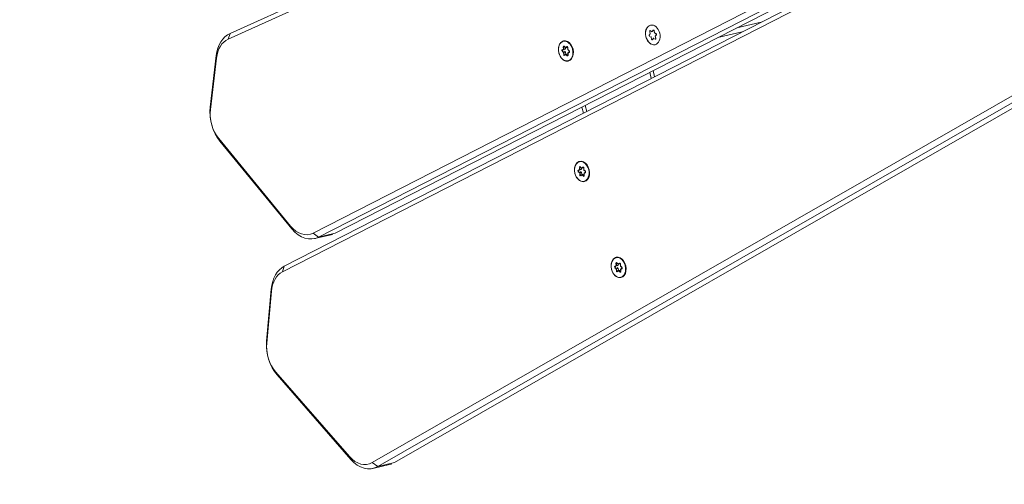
# Model space of a CAD drawing. Extents: x 5477758 to 5478338, y 5918296 to 5918502.
# Tile 80 of 138: x 5477951.161 to 5477951.73, y 5918461.598 to 5918461.866. Entities that reach past the tile are written whole.
import ezdxf

# ---------------------------------------------------------------- set-up
doc = ezdxf.new("R2010")
doc.units = 0
doc.layers.get('0').update_dxf_attribs({"linetype": 'CONTINUOUS', "lineweight": 13})
doc.layers.add('0_PROJEKTOWANE ZABAWKI', color=7, linetype='CONTINUOUS', lineweight=0)
doc.layers.add('0_WSPÓŁRZĘDNE_ODNOŚNIKI', color=6, linetype='CONTINUOUS', lineweight=15)
doc.styles.add('pktkecm$0$STANDARD', font='romans')
doc.dimstyles.new('pktkecm$0$ODNOŚNIKI', dxfattribs={"dimtxt": 17.5, "dimasz": 6, "dimexe": 7, "dimexo": 7, "dimgap": 7, "dimtad": 1, "dimtoh": 1, "dimdec": 0, "dimzin": 0, "dimdsep": 46, "dimtxsty": 'pktkecm$0$STANDARD', "dimblk": 'pktkecm$0$_Dot', "dimcen": 8, "dimdle": 7, "dimclrt": 2, "dimadec": 0, "dimazin": 0, "dimtfac": 1, "dimtdec": 0, "dimtofl": 0, "dimtmove": 0, "dimatfit": 3, "dimldrblk": 'pktkecm$0$_DotBlank', "dimfxl": 0, "dimtolj": 1, "dimtzin": 0, "dimarcsym": 0})

# ---------------------------------------------------------------- blocks, each defined once
blk = doc.blocks.new('zw$CEC1')
for p, q in [((1164.586, -671.583), (1177.507, -736.59)), ((1177.804, -736.772), (1164.883, -671.766)), ((1174.7, -671.318), (1190.147, -733.265)), ((1185.357, -671.408), (1203.852, -732.935)), ((1190.147, -734.255), (1174.7, -672.308)), ((1175.213, -671.923), (1191.334, -736.571)), ((1191.63, -736.747), (1175.509, -672.098)), ((1174.405, -672.557), (1189.852, -734.503)), ((1185.063, -672.654), (1203.558, -734.182)), ((1203.852, -733.925), (1185.357, -672.398)), ((1183.828, -706.47), (1183.828, -707.923)), ((1184.128, -709.126), (1184.128, -707.673)), ((1182.923, -712.754), (1182.859, -712.832)), ((1182.86, -712.676), (1182.923, -712.754)), ((1182.871, -712.831), (1182.939, -712.749)), ((1183.027, -712.629), (1182.9, -712.629)), ((1182.9, -712.633), (1183.033, -712.634)), ((1183.091, -712.552), (1183.027, -712.629)), ((1183.034, -712.633), (1183.102, -712.551)), ((1183.157, -712.551), (1183.224, -712.634)), ((1183.232, -712.63), (1183.169, -712.552)), ((1183.225, -712.635), (1183.359, -712.635)), ((1183.359, -712.631), (1183.232, -712.63)), ((1183.318, -712.75), (1183.384, -712.833)), ((1183.333, -712.756), (1183.397, -712.679)), ((1183.396, -712.834), (1183.333, -712.756)), ((1182.898, -712.88), (1183.025, -712.88)), ((1183.025, -712.88), (1183.088, -712.958)), ((1183.165, -712.959), (1183.23, -712.881)), ((1183.23, -712.881), (1183.357, -712.882)), ((1185.506, -713.198), (1185.143, -713.198)), ((1185.196, -713.41), (1185.559, -713.41)), ((1182.697, -717.845), (1182.609, -717.91)), ((1182.618, -717.911), (1182.711, -717.843)), ((1182.63, -717.963), (1182.753, -717.985)), ((1182.634, -717.942), (1182.634, -717.938)), ((1182.766, -717.965), (1182.634, -717.942)), ((1182.662, -717.759), (1182.697, -717.845)), ((1182.676, -717.745), (1182.676, -717.742)), ((1182.714, -717.838), (1182.676, -717.745)), ((1182.766, -717.87), (1182.692, -717.857)), ((1182.714, -717.723), (1182.843, -717.746)), ((1182.714, -717.838), (1182.714, -717.745)), ((1182.839, -717.741), (1182.716, -717.719)), ((1182.766, -717.965), (1182.766, -717.87)), ((1182.792, -717.935), (1182.766, -717.87)), ((1182.803, -718.057), (1182.766, -717.965)), ((1182.928, -717.676), (1182.839, -717.741)), ((1182.843, -717.746), (1182.936, -717.678)), ((1182.948, -717.902), (1182.881, -717.951)), ((1183.041, -717.918), (1182.948, -717.902)), ((1182.948, -717.997), (1182.948, -717.902)), ((1182.989, -717.685), (1183.027, -717.777)), ((1183.038, -717.776), (1183.003, -717.69)), ((1183.03, -717.779), (1183.159, -717.802)), ((1183.162, -717.798), (1183.038, -717.776)), ((1183.098, -717.791), (1183.078, -717.806)), ((1183.078, -717.902), (1183.078, -717.806)), ((1183.172, -717.833), (1183.078, -717.902)), ((1183.079, -717.905), (1183.116, -717.997)), ((1183.095, -717.915), (1183.183, -717.851)), ((1183.13, -718.002), (1183.095, -717.915)), ((1183.172, -717.829), (1183.172, -717.833)), ((1186.575, -717.486), (1186.213, -717.486)), ((1186.266, -717.698), (1186.628, -717.698)), ((1195.587, -717.705), (1195.498, -717.77)), ((1195.507, -717.771), (1195.601, -717.703)), ((1195.52, -717.823), (1195.643, -717.844)), ((1195.524, -717.802), (1195.524, -717.798)), ((1195.655, -717.825), (1195.524, -717.802)), ((1195.552, -717.619), (1195.587, -717.705)), ((1195.566, -717.605), (1195.566, -717.602)), ((1195.604, -717.698), (1195.566, -717.605)), ((1195.655, -717.73), (1195.582, -717.717)), ((1195.603, -717.583), (1195.733, -717.606)), ((1195.604, -717.698), (1195.604, -717.605)), ((1195.729, -717.601), (1195.606, -717.579)), ((1195.643, -717.844), (1195.678, -717.931)), ((1195.655, -717.825), (1195.655, -717.73)), ((1195.682, -717.795), (1195.655, -717.73)), ((1195.693, -717.917), (1195.655, -717.825)), ((1195.693, -717.914), (1195.693, -717.917)), ((1195.817, -717.536), (1195.729, -717.601)), ((1195.733, -717.606), (1195.826, -717.538)), ((1195.837, -717.857), (1195.743, -717.926)), ((1195.743, -717.926), (1195.743, -717.923)), ((1195.754, -717.944), (1195.842, -717.88)), ((1195.837, -717.762), (1195.77, -717.811)), ((1195.931, -717.778), (1195.837, -717.762)), ((1195.837, -717.857), (1195.837, -717.762)), ((1195.969, -717.88), (1195.837, -717.857)), ((1195.842, -717.88), (1195.965, -717.901)), ((1195.879, -717.545), (1195.916, -717.637)), ((1195.928, -717.636), (1195.893, -717.55)), ((1195.919, -717.639), (1196.049, -717.662)), ((1196.051, -717.658), (1195.928, -717.636)), ((1195.988, -717.651), (1195.968, -717.666)), ((1195.968, -717.762), (1195.968, -717.666)), ((1196.062, -717.693), (1195.968, -717.762)), ((1195.968, -717.765), (1196.006, -717.857)), ((1195.969, -717.877), (1195.969, -717.88)), ((1195.984, -717.775), (1196.073, -717.711)), ((1196.019, -717.862), (1195.984, -717.775)), ((1196.062, -717.689), (1196.062, -717.693)), ((1182.753, -717.985), (1182.789, -718.071)), ((1182.803, -718.054), (1182.803, -718.057)), ((1182.948, -717.997), (1182.853, -718.066)), ((1182.853, -718.066), (1182.853, -718.063)), ((1182.864, -718.084), (1182.952, -718.02)), ((1183.079, -718.02), (1182.948, -717.997)), ((1182.952, -718.02), (1183.076, -718.041)), ((1183.079, -718.017), (1183.079, -718.02)), ((1189.697, -718.515), (1189.609, -718.579)), ((1189.618, -718.581), (1189.711, -718.513)), ((1189.662, -718.428), (1189.697, -718.515)), ((1189.676, -718.415), (1189.676, -718.411)), ((1189.714, -718.507), (1189.676, -718.415)), ((1189.765, -718.539), (1189.692, -718.526)), ((1189.713, -718.393), (1189.843, -718.416)), ((1189.714, -718.507), (1189.714, -718.414)), ((1189.839, -718.41), (1189.716, -718.389)), ((1189.765, -718.635), (1189.765, -718.539)), ((1189.792, -718.604), (1189.765, -718.539)), ((1189.928, -718.346), (1189.839, -718.41)), ((1189.843, -718.416), (1189.936, -718.347)), ((1189.989, -718.354), (1190.027, -718.446)), ((1190.038, -718.445), (1190.003, -718.359)), ((1190.03, -718.449), (1190.159, -718.471)), ((1190.161, -718.467), (1190.038, -718.445)), ((1190.098, -718.461), (1190.078, -718.476)), ((1190.078, -718.571), (1190.078, -718.476)), ((1190.172, -718.502), (1190.078, -718.571)), ((1190.095, -718.585), (1190.183, -718.52)), ((1190.172, -718.499), (1190.172, -718.502)), ((1189.63, -718.632), (1189.753, -718.654)), ((1189.634, -718.611), (1189.634, -718.608)), ((1189.765, -718.635), (1189.634, -718.611)), ((1189.753, -718.654), (1189.788, -718.74)), ((1189.803, -718.727), (1189.765, -718.635)), ((1189.803, -718.723), (1189.803, -718.727)), ((1189.948, -718.667), (1189.853, -718.736)), ((1189.853, -718.736), (1189.853, -718.732)), ((1189.864, -718.754), (1189.952, -718.689)), ((1189.948, -718.571), (1189.881, -718.62)), ((1190.041, -718.588), (1189.948, -718.571)), ((1189.948, -718.667), (1189.948, -718.571)), ((1190.079, -718.69), (1189.948, -718.667)), ((1189.952, -718.689), (1190.076, -718.711)), ((1190.078, -718.574), (1190.116, -718.666)), ((1190.079, -718.686), (1190.079, -718.69)), ((1190.13, -718.671), (1190.095, -718.585)), ((1190.147, -733.265), (1190.147, -734.255)), ((1203.852, -732.935), (1203.852, -733.925)), ((1203.896, -733.229), (1203.896, -734.219)), ((1190.178, -733.51), (1190.178, -734.5)), ((1203.558, -734.182), (1203.852, -733.925)), ((1189.852, -734.503), (1190.147, -734.255)), ((1183.452, -738.567), (1189.325, -735.659)), ((1189.153, -735.697), (1189.325, -735.659)), ((1202.919, -735.392), (1197.193, -738.443)), ((1197.373, -738.4), (1203.099, -735.349)), ((1202.919, -735.392), (1203.099, -735.349)), ((1189.153, -735.697), (1183.28, -738.605)), ((1177.804, -736.772), (1177.507, -736.59)), ((1191.63, -736.747), (1191.334, -736.571)), ((1178.715, -737.676), (1178.579, -737.653)), ((1178.579, -737.653), (1181.396, -738.668)), ((1181.533, -738.691), (1178.715, -737.676)), ((1192.585, -737.627), (1192.459, -737.607)), ((1192.459, -737.607), (1195.324, -738.552)), ((1195.451, -738.572), (1192.585, -737.627)), ((1197.193, -738.443), (1197.373, -738.4)), ((1181.533, -738.691), (1181.396, -738.668)), ((1183.28, -738.605), (1183.452, -738.567)), ((1195.451, -738.572), (1195.324, -738.552))]:
    blk.add_line(p, q)
for centre in [(1183.128, -712.755), (1195.786, -717.74), (1182.896, -717.88), (1189.896, -718.55)]:
    blk.add_ellipse(centre, major_axis=(-0.58, 0), ratio=0.707107)
for centre, major_axis, ratio, start_param, end_param in [((1182.898, -712.848), (-0.045, 0), 0.707107, 5.754083, 7.848478), ((1182.899, -712.661), (-0.045, 0), 0.707107, 4.706885, 6.80128), ((1182.859, -712.821), (0.0116, -0.0096), 0.610417, 5.179836, 6.283185), ((1182.86, -712.666), (-0.0117, -0.0094), 0.614309, 1.110975, 2.341935), ((1182.9, -712.618), (-0.0001, -0.015), 0.003892, 0, 0.785406), ((1182.923, -712.744), (0.0173, -0.0001), 0.612367, 4.716202, 5.947162), ((1183.027, -712.619), (-0.0069, 0.0148), 0.338898, 2.197215, 3.300564), ((1183.13, -712.568), (-0.045, 0), 0.707107, 3.659688, 5.754083), ((1183.091, -712.541), (0.0116, -0.0096), 0.610417, 5.179836, 6.283185), ((1183.169, -712.542), (-0.0117, -0.0094), 0.614309, 0, 1.110975), ((1183.232, -712.62), (0.0071, 0.0148), 0.345084, 2.978808, 4.089783), ((1183.333, -712.745), (0.0173, -0.0001), 0.612367, 3.485243, 4.716202), ((1183.357, -712.85), (0.045, 0), 0.707107, 4.706885, 6.80128), ((1183.358, -712.662), (0.045, 0), 0.707107, 5.754083, 7.848478), ((1183.359, -712.62), (-0.0001, -0.015), 0.003892, 6.283185, 7.068591), ((1183.396, -712.824), (-0.0117, -0.0094), 0.614309, 0, 1.110975), ((1183.397, -712.668), (0.0116, -0.0096), 0.610417, 3.948877, 5.179836), ((1182.898, -712.869), (-0.0001, -0.015), 0.003892, 0.785406, 2.016365), ((1183.025, -712.87), (0.0071, 0.0148), 0.345084, 4.089783, 5.320743), ((1183.088, -712.948), (-0.0117, -0.0094), 0.614309, 1.110975, 2.341935), ((1183.127, -712.943), (0.045, 0), 0.707107, 3.659688, 5.754083), ((1183.165, -712.948), (0.0116, -0.0096), 0.610417, 3.948877, 5.179836), ((1183.23, -712.871), (-0.0069, 0.0148), 0.338898, 0.966256, 2.197215), ((1183.357, -712.871), (-0.0001, -0.015), 0.003892, 0.785406, 2.016365), ((1195.786, -717.726), (0.6, 0), 0.707107, 0, 3.141593), ((1182.896, -717.866), (0.6, 0), 0.707107, 0, 3.141593), ((1182.641, -717.932), (-0.045, 0), 0.707107, 5.515192, 7.609587), ((1182.609, -717.899), (0.0089, -0.0121), 0.508626, 5.319544, 6.283185), ((1182.641, -717.921), (-0.03, 0), 0.707107, 0, 1.326402), ((1182.63, -717.952), (-0.0026, -0.0148), 0.171098, 0.800479, 2.371275), ((1182.896, -717.866), (-0.25, 0), 0.707107, 0.130169, 0.46319), ((1182.705, -717.75), (-0.045, 0), 0.707107, 4.467995, 6.56239), ((1182.662, -717.748), (0.0139, 0.0056), 0.679724, 4.443473, 6.01427), ((1182.705, -717.739), (-0.03, 0), 0.707107, 0, 0.279204), ((1182.896, -717.866), (0.25, 0), 0.707107, 2.244927, 2.557585), ((1182.697, -717.835), (0.0166, -0.0047), 0.601017, 4.881509, 6.452305), ((1182.716, -717.709), (-0.0026, -0.0148), 0.171098, 0, 0.800479), ((1182.753, -717.974), (0.0104, 0.0129), 0.462667, 4.192773, 5.763569), ((1182.839, -717.73), (-0.0037, 0.0158), 0.19164, 2.259533, 3.223174), ((1182.896, -717.866), (0.25, 0), 0.707107, 1.152569, 1.475438), ((1182.96, -717.698), (0.045, 0), 0.707107, 0.279204, 2.3736), ((1182.928, -717.666), (0.0089, -0.0121), 0.508626, 5.319544, 6.283185), ((1183.003, -717.679), (-0.0139, -0.0056), 0.679724, 0, 1.301881), ((1183.038, -717.765), (0.0104, 0.0129), 0.462667, 2.890892, 4.192773), ((1182.896, -717.866), (-0.25, 0), 0.707107, 2.189614, 2.547433), ((1183.095, -717.905), (-0.0166, 0.0047), 0.601017, 0.16912, 1.739916), ((1182.896, -717.866), (0.25, 0), 0.707107, 0.095219, 0.407877), ((1183.162, -717.787), (-0.0026, -0.0148), 0.171098, 0, 0.800479), ((1183.151, -717.829), (0.045, 0), 0.707107, 5.515192, 7.609587), ((1183.151, -717.818), (0.03, 0), 0.707107, 5.515192, 6.283185), ((1183.183, -717.84), (0.0089, -0.0121), 0.508626, 3.748748, 5.319544), ((1195.531, -717.792), (-0.045, 0), 0.707107, 5.515192, 7.609587), ((1195.498, -717.759), (0.0089, -0.0121), 0.508626, 5.319544, 6.283185), ((1195.531, -717.781), (-0.03, 0), 0.707107, 0, 1.326402), ((1195.52, -717.812), (-0.0026, -0.0148), 0.171098, 0.800479, 2.371275), ((1195.786, -717.726), (-0.25, 0), 0.707107, 0.130169, 0.46319), ((1195.595, -717.61), (-0.045, 0), 0.707107, 4.467995, 6.56239), ((1195.552, -717.608), (0.0139, 0.0056), 0.679724, 4.443473, 6.01427), ((1195.595, -717.599), (-0.03, 0), 0.707107, 0, 0.279204), ((1195.786, -717.726), (0.25, 0), 0.707107, 2.244927, 2.557585), ((1195.587, -717.695), (0.0166, -0.0047), 0.601017, 4.881509, 6.452305), ((1195.606, -717.569), (-0.0026, -0.0148), 0.171098, 0, 0.800479), ((1195.643, -717.834), (0.0104, 0.0129), 0.462667, 4.192773, 5.763569), ((1195.678, -717.92), (0.0139, 0.0056), 0.679724, 4.443473, 6.01427), ((1195.721, -717.922), (-0.045, 0), 0.707107, 0.279204, 2.3736), ((1195.786, -717.726), (-0.25, 0), 0.707107, 1.142416, 1.510388), ((1195.721, -717.911), (-0.03, 0), 0.707107, 0.279204, 2.3736), ((1195.729, -717.59), (-0.0037, 0.0158), 0.19164, 2.259533, 3.223174), ((1195.754, -717.934), (0.0089, -0.0121), 0.508626, 3.748748, 5.319544), ((1195.786, -717.726), (0.25, 0), 0.707107, 1.152569, 1.475438), ((1195.85, -717.558), (0.045, 0), 0.707107, 0.279204, 2.3736), ((1195.817, -717.526), (0.0089, -0.0121), 0.508626, 5.319544, 6.283185), ((1195.842, -717.869), (-0.0037, 0.0158), 0.19164, 0.688736, 2.259533), ((1195.893, -717.539), (-0.0139, -0.0056), 0.679724, 0, 1.301881), ((1195.928, -717.625), (0.0104, 0.0129), 0.462667, 2.890892, 4.192773), ((1195.786, -717.726), (-0.25, 0), 0.707107, 2.189614, 2.547433), ((1195.976, -717.87), (0.045, 0), 0.707107, 4.467995, 6.56239), ((1195.965, -717.891), (-0.0026, -0.0148), 0.171098, 0.800479, 2.371275), ((1195.984, -717.765), (-0.0166, 0.0047), 0.601017, 0.16912, 1.739916), ((1195.976, -717.86), (0.03, 0), 0.707107, 4.467995, 6.283185), ((1196.019, -717.851), (-0.0139, -0.0056), 0.679724, 0, 1.301881), ((1195.786, -717.726), (0.25, 0), 0.707107, 0.095219, 0.407877), ((1196.051, -717.647), (-0.0026, -0.0148), 0.171098, 0, 0.800479), ((1196.04, -717.689), (0.045, 0), 0.707107, 5.515192, 7.609587), ((1196.04, -717.678), (0.03, 0), 0.707107, 5.515192, 6.283185), ((1196.073, -717.7), (0.0089, -0.0121), 0.508626, 3.748748, 5.319544), ((1182.789, -718.06), (0.0139, 0.0056), 0.679724, 4.443473, 6.01427), ((1182.832, -718.062), (-0.045, 0), 0.707107, 0.279204, 2.3736), ((1182.896, -717.866), (-0.25, 0), 0.707107, 1.142416, 1.510388), ((1182.832, -718.051), (-0.03, 0), 0.707107, 0.279204, 2.3736), ((1182.864, -718.074), (0.0089, -0.0121), 0.508626, 3.748748, 5.319544), ((1182.952, -718.009), (-0.0037, 0.0158), 0.19164, 0.688736, 2.259533), ((1183.086, -718.01), (0.045, 0), 0.707107, 4.467995, 6.56239), ((1183.076, -718.031), (-0.0026, -0.0148), 0.171098, 0.800479, 2.371275), ((1183.086, -718), (0.03, 0), 0.707107, 4.467995, 6.283185), ((1183.13, -717.991), (-0.0139, -0.0056), 0.679724, 0, 1.301881), ((1189.896, -718.536), (0.6, 0), 0.707107, 0, 3.141593), ((1189.705, -718.42), (-0.045, 0), 0.707107, 4.467995, 6.56239), ((1189.662, -718.418), (0.0139, 0.0056), 0.679724, 4.443473, 6.01427), ((1189.705, -718.409), (-0.03, 0), 0.707107, 0, 0.279204), ((1189.896, -718.536), (0.25, 0), 0.707107, 2.244927, 2.557585), ((1189.697, -718.504), (0.0166, -0.0047), 0.601017, 4.881509, 6.452305), ((1189.716, -718.378), (-0.0026, -0.0148), 0.171098, 0, 0.800479), ((1189.839, -718.4), (-0.0037, 0.0158), 0.19164, 2.259533, 3.223174), ((1189.896, -718.536), (0.25, 0), 0.707107, 1.152569, 1.475438), ((1189.96, -718.368), (0.045, 0), 0.707107, 0.279204, 2.3736), ((1189.928, -718.335), (0.0089, -0.0121), 0.508626, 5.319544, 6.283185), ((1190.003, -718.349), (-0.0139, -0.0056), 0.679724, 0, 1.301881), ((1190.038, -718.435), (0.0104, 0.0129), 0.462667, 2.890892, 4.192773), ((1189.896, -718.536), (0.25, 0), 0.707107, 0.095219, 0.407877), ((1190.161, -718.457), (-0.0026, -0.0148), 0.171098, 0, 0.800479), ((1190.151, -718.498), (0.045, 0), 0.707107, 5.515192, 7.609587), ((1190.151, -718.487), (0.03, 0), 0.707107, 5.515192, 6.283185), ((1190.183, -718.51), (0.0089, -0.0121), 0.508626, 3.748748, 5.319544), ((1189.641, -718.601), (-0.045, 0), 0.707107, 5.515192, 7.609587), ((1189.609, -718.569), (0.0089, -0.0121), 0.508626, 5.319544, 6.283185), ((1189.641, -718.591), (-0.03, 0), 0.707107, 0, 1.326402), ((1189.63, -718.622), (-0.0026, -0.0148), 0.171098, 0.800479, 2.371275), ((1189.896, -718.536), (-0.25, 0), 0.707107, 0.130169, 0.46319), ((1189.753, -718.643), (0.0104, 0.0129), 0.462667, 4.192773, 5.763569), ((1189.788, -718.73), (0.0139, 0.0056), 0.679724, 4.443473, 6.01427), ((1189.832, -718.732), (-0.045, 0), 0.707107, 0.279204, 2.3736), ((1189.896, -718.536), (-0.25, 0), 0.707107, 1.142416, 1.510388), ((1189.832, -718.721), (-0.03, 0), 0.707107, 0.279204, 2.3736), ((1189.864, -718.743), (0.0089, -0.0121), 0.508626, 3.748748, 5.319544), ((1189.952, -718.678), (-0.0037, 0.0158), 0.19164, 0.688736, 2.259533), ((1189.896, -718.536), (-0.25, 0), 0.707107, 2.189614, 2.547433), ((1190.086, -718.68), (0.045, 0), 0.707107, 4.467995, 6.56239), ((1190.076, -718.7), (-0.0026, -0.0148), 0.171098, 0.800479, 2.371275), ((1190.095, -718.574), (-0.0166, 0.0047), 0.601017, 0.16912, 1.739916), ((1190.086, -718.669), (0.03, 0), 0.707107, 4.467995, 6.283185), ((1190.13, -718.661), (-0.0139, -0.0056), 0.679724, 0, 1.301881), ((1188.178, -733.51), (2, 0), 0.707107, 0, 0.174533), ((1201.896, -733.229), (2, 0), 0.707107, 0, 0.20944), ((1201.896, -734.219), (2, 0), 0.707107, 5.358161, 6.492625), ((1188.178, -734.712), (1.7, 0), 0.707107, 5.323254, 6.457718), ((1188.178, -734.5), (2, 0), 0.707107, 5.323254, 6.457718), ((1201.896, -734.432), (1.7, 0), 0.707107, 5.358161, 6.492625), ((1179.487, -736.393), (-2, 0), 0.707107, 0.139626, 1.099557), ((1179.487, -736.605), (-1.7, 0), 0.707107, 0.139626, 1.099557), ((1193.304, -736.326), (-2, 0), 0.707107, 0.174533, 1.134464), ((1193.304, -736.538), (-1.7, 0), 0.707107, 0.174533, 1.134464), ((1196.169, -737.271), (2, 0), 0.707107, 4.276057, 5.358161), ((1196.169, -737.483), (-1.7, 0), 0.707107, 1.134464, 2.216568), ((1182.304, -737.408), (2, 0), 0.707107, 4.24115, 5.323254), ((1182.304, -737.62), (-1.7, 0), 0.707107, 1.099557, 2.181662)]:
    blk.add_ellipse(centre, major_axis=major_axis, ratio=ratio, start_param=start_param, end_param=end_param)
for points, knots in [([(1182.871, -712.831), (1182.87, -712.831), (1182.87, -712.832), (1182.869, -712.833), (1182.869, -712.833), (1182.869, -712.833)], [1.5707963, 1.5707963, 1.5707963, 1.5707963, 1.6766168, 1.6766168, 1.7385318, 1.7385318, 1.7385318, 1.7385318]), ([(1182.9, -712.633), (1182.896, -712.633), (1182.893, -712.634), (1182.887, -712.635), (1182.884, -712.636), (1182.88, -712.638), (1182.877, -712.639), (1182.874, -712.642), (1182.873, -712.643), (1182.871, -712.645), (1182.871, -712.645), (1182.87, -712.646)], [0.523599, 0.523599, 0.523599, 0.523599, 0.798406, 0.798406, 1.071685, 1.071685, 1.341892, 1.341892, 1.61484, 1.61484, 1.738532, 1.738532, 1.738532, 1.738532]), ([(1183.157, -712.551), (1183.156, -712.55), (1183.154, -712.548), (1183.15, -712.545), (1183.148, -712.544), (1183.143, -712.542), (1183.14, -712.541), (1183.134, -712.541), (1183.131, -712.54), (1183.124, -712.541), (1183.121, -712.541), (1183.115, -712.543), (1183.113, -712.544), (1183.108, -712.546), (1183.106, -712.547), (1183.104, -712.549), (1183.103, -712.55), (1183.102, -712.551)], [5.759587, 5.759587, 5.759587, 5.759587, 6.058573, 6.058573, 6.32965, 6.32965, 6.600429, 6.600429, 6.874265, 6.874265, 7.148987, 7.148987, 7.421506, 7.421506, 7.691352, 7.691352, 7.853982, 7.853982, 7.853982, 7.853982]), ([(1183.387, -712.648), (1183.387, -712.647), (1183.386, -712.645), (1183.383, -712.643), (1183.381, -712.641), (1183.377, -712.639), (1183.374, -712.638), (1183.369, -712.636), (1183.366, -712.636), (1183.361, -712.635), (1183.36, -712.635), (1183.359, -712.635)], [5.602859, 5.602859, 5.602859, 5.602859, 5.867609, 5.867609, 6.149943, 6.149943, 6.419835, 6.419835, 6.691677, 6.691677, 6.806784, 6.806784, 6.806784, 6.806784]), ([(1183.386, -712.835), (1183.386, -712.835), (1183.385, -712.835), (1183.385, -712.834), (1183.385, -712.833), (1183.384, -712.833)], [5.6028587, 5.6028587, 5.6028587, 5.6028587, 5.6559675, 5.6559675, 5.7595865, 5.7595865, 5.7595865, 5.7595865]), ([(1183.616, -712.992), (1183.615, -712.993), (1183.614, -712.994), (1183.575, -713.032), (1183.529, -713.065), (1183.424, -713.118), (1183.366, -713.139), (1183.243, -713.166), (1183.179, -713.172), (1183.051, -713.17), (1182.987, -713.162), (1182.866, -713.131), (1182.809, -713.108), (1182.713, -713.055), (1182.674, -713.025), (1182.64, -712.992)], [1.657173, 1.657173, 1.657173, 1.657173, 1.666143, 1.666143, 1.987295, 1.987295, 2.310901, 2.310901, 2.634783, 2.634783, 2.958614, 2.958614, 3.282501, 3.282501, 3.567807, 3.567807, 3.567807, 3.567807]), ([(1183.496, -717.866), (1183.496, -717.911), (1183.486, -717.957), (1183.447, -718.043), (1183.418, -718.084), (1183.343, -718.157), (1183.296, -718.19), (1183.192, -718.243), (1183.134, -718.264), (1183.011, -718.291), (1182.947, -718.297), (1182.819, -718.295), (1182.755, -718.287), (1182.634, -718.256), (1182.577, -718.233), (1182.475, -718.177), (1182.431, -718.142), (1182.36, -718.065), (1182.333, -718.022), (1182.303, -717.941), (1182.296, -717.904), (1182.296, -717.866)], [6.038791, 6.038791, 6.038791, 6.038791, 6.34864, 6.34864, 6.66324, 6.66324, 6.984393, 6.984393, 7.307998, 7.307998, 7.63188, 7.63188, 7.955712, 7.955712, 8.279598, 8.279598, 8.603057, 8.603057, 8.923488, 8.923488, 9.180384, 9.180384, 9.180384, 9.180384]), ([(1182.618, -717.911), (1182.617, -717.912), (1182.616, -717.913), (1182.614, -717.914), (1182.614, -717.915), (1182.613, -717.916), (1182.612, -717.917), (1182.612, -717.918), (1182.611, -717.919), (1182.611, -717.92), (1182.611, -717.921), (1182.611, -717.921)], [2.6179939, 2.6179939, 2.6179939, 2.6179939, 2.7715925, 2.7715925, 2.9251911, 2.9251911, 3.0787897, 3.0787897, 3.2323883, 3.2323883, 3.385987, 3.385987, 3.385987, 3.385987]), ([(1182.714, -717.723), (1182.711, -717.723), (1182.707, -717.723), (1182.701, -717.723), (1182.698, -717.723), (1182.692, -717.724), (1182.689, -717.725), (1182.685, -717.728), (1182.683, -717.729), (1182.679, -717.731), (1182.678, -717.733), (1182.676, -717.736), (1182.676, -717.737), (1182.675, -717.739), (1182.675, -717.739), (1182.675, -717.739)], [1.570796, 1.570796, 1.570796, 1.570796, 1.844329, 1.844329, 2.119118, 2.119118, 2.392017, 2.392017, 2.661992, 2.661992, 2.936562, 2.936562, 3.253095, 3.253095, 3.385987, 3.385987, 3.385987, 3.385987]), ([(1182.989, -717.685), (1182.989, -717.683), (1182.987, -717.681), (1182.984, -717.678), (1182.982, -717.676), (1182.977, -717.674), (1182.974, -717.673), (1182.969, -717.672), (1182.965, -717.671), (1182.959, -717.671), (1182.956, -717.671), (1182.95, -717.672), (1182.947, -717.673), (1182.942, -717.675), (1182.939, -717.676), (1182.937, -717.677), (1182.937, -717.678), (1182.936, -717.678)], [0.523599, 0.523599, 0.523599, 0.523599, 0.927172, 0.927172, 1.204378, 1.204378, 1.47422, 1.47422, 1.746688, 1.746688, 2.021391, 2.021391, 2.295276, 2.295276, 2.566083, 2.566083, 2.617994, 2.617994, 2.617994, 2.617994]), ([(1183.181, -717.818), (1183.181, -717.817), (1183.18, -717.816), (1183.18, -717.814), (1183.179, -717.813), (1183.177, -717.81), (1183.175, -717.809), (1183.172, -717.806), (1183.17, -717.805), (1183.165, -717.803), (1183.162, -717.802), (1183.159, -717.802)], [0.244394, 0.244394, 0.244394, 0.244394, 0.509675, 0.509675, 0.774955, 0.774955, 1.040236, 1.040236, 1.305516, 1.305516, 1.570796, 1.570796, 1.570796, 1.570796]), ([(1196.386, -717.726), (1196.386, -717.771), (1196.376, -717.817), (1196.337, -717.903), (1196.307, -717.944), (1196.232, -718.017), (1196.186, -718.05), (1196.082, -718.103), (1196.023, -718.124), (1195.901, -718.151), (1195.836, -718.157), (1195.708, -718.155), (1195.644, -718.147), (1195.523, -718.116), (1195.466, -718.093), (1195.365, -718.037), (1195.321, -718.002), (1195.249, -717.925), (1195.223, -717.882), (1195.192, -717.801), (1195.186, -717.764), (1195.186, -717.726)], [6.038791, 6.038791, 6.038791, 6.038791, 6.34864, 6.34864, 6.66324, 6.66324, 6.984393, 6.984393, 7.307998, 7.307998, 7.63188, 7.63188, 7.955712, 7.955712, 8.279598, 8.279598, 8.603057, 8.603057, 8.923488, 8.923488, 9.180384, 9.180384, 9.180384, 9.180384]), ([(1195.507, -717.771), (1195.506, -717.772), (1195.505, -717.773), (1195.504, -717.774), (1195.503, -717.775), (1195.502, -717.776), (1195.502, -717.777), (1195.501, -717.778), (1195.501, -717.779), (1195.501, -717.78), (1195.501, -717.781), (1195.501, -717.781)], [2.6179939, 2.6179939, 2.6179939, 2.6179939, 2.7715925, 2.7715925, 2.9251911, 2.9251911, 3.0787897, 3.0787897, 3.2323883, 3.2323883, 3.385987, 3.385987, 3.385987, 3.385987]), ([(1195.603, -717.583), (1195.6, -717.583), (1195.597, -717.583), (1195.591, -717.583), (1195.588, -717.583), (1195.582, -717.584), (1195.579, -717.585), (1195.574, -717.587), (1195.572, -717.589), (1195.569, -717.591), (1195.568, -717.593), (1195.566, -717.596), (1195.565, -717.597), (1195.565, -717.598), (1195.565, -717.599), (1195.565, -717.599)], [1.570796, 1.570796, 1.570796, 1.570796, 1.844329, 1.844329, 2.119118, 2.119118, 2.392017, 2.392017, 2.661992, 2.661992, 2.936562, 2.936562, 3.253095, 3.253095, 3.385987, 3.385987, 3.385987, 3.385987]), ([(1195.879, -717.545), (1195.878, -717.543), (1195.877, -717.541), (1195.873, -717.538), (1195.871, -717.536), (1195.867, -717.534), (1195.864, -717.533), (1195.858, -717.532), (1195.855, -717.531), (1195.849, -717.531), (1195.846, -717.531), (1195.84, -717.532), (1195.837, -717.533), (1195.831, -717.535), (1195.829, -717.536), (1195.827, -717.537), (1195.827, -717.538), (1195.826, -717.538)], [0.523599, 0.523599, 0.523599, 0.523599, 0.927172, 0.927172, 1.204378, 1.204378, 1.47422, 1.47422, 1.746688, 1.746688, 2.021391, 2.021391, 2.295276, 2.295276, 2.566083, 2.566083, 2.617994, 2.617994, 2.617994, 2.617994]), ([(1196.006, -717.86), (1196.006, -717.86), (1196.006, -717.859), (1196.006, -717.859), (1196.006, -717.859), (1196.006, -717.858), (1196.006, -717.858), (1196.006, -717.858), (1196.006, -717.858), (1196.006, -717.857), (1196.006, -717.857), (1196.006, -717.857)], [0.2443943, 0.2443943, 0.2443943, 0.2443943, 0.3002352, 0.3002352, 0.3560761, 0.3560761, 0.411917, 0.411917, 0.4677579, 0.4677579, 0.5235988, 0.5235988, 0.5235988, 0.5235988]), ([(1196.07, -717.678), (1196.07, -717.677), (1196.07, -717.676), (1196.069, -717.674), (1196.069, -717.673), (1196.067, -717.67), (1196.065, -717.669), (1196.061, -717.666), (1196.059, -717.665), (1196.054, -717.663), (1196.052, -717.662), (1196.049, -717.662)], [0.244394, 0.244394, 0.244394, 0.244394, 0.509675, 0.509675, 0.774955, 0.774955, 1.040236, 1.040236, 1.305516, 1.305516, 1.570796, 1.570796, 1.570796, 1.570796]), ([(1183.116, -718), (1183.116, -718), (1183.116, -717.999), (1183.116, -717.999), (1183.116, -717.999), (1183.116, -717.998), (1183.116, -717.998), (1183.116, -717.998), (1183.116, -717.998), (1183.116, -717.997), (1183.116, -717.997), (1183.116, -717.997)], [0.2443943, 0.2443943, 0.2443943, 0.2443943, 0.3002352, 0.3002352, 0.3560761, 0.3560761, 0.411917, 0.411917, 0.4677579, 0.4677579, 0.5235988, 0.5235988, 0.5235988, 0.5235988]), ([(1190.496, -718.536), (1190.496, -718.581), (1190.486, -718.626), (1190.447, -718.712), (1190.417, -718.753), (1190.342, -718.827), (1190.296, -718.859), (1190.192, -718.913), (1190.134, -718.933), (1190.011, -718.96), (1189.947, -718.967), (1189.818, -718.965), (1189.755, -718.956), (1189.634, -718.925), (1189.577, -718.903), (1189.475, -718.846), (1189.431, -718.812), (1189.36, -718.735), (1189.333, -718.692), (1189.303, -718.611), (1189.296, -718.573), (1189.296, -718.536)], [6.038791, 6.038791, 6.038791, 6.038791, 6.34864, 6.34864, 6.66324, 6.66324, 6.984393, 6.984393, 7.307998, 7.307998, 7.63188, 7.63188, 7.955712, 7.955712, 8.279598, 8.279598, 8.603057, 8.603057, 8.923488, 8.923488, 9.180384, 9.180384, 9.180384, 9.180384]), ([(1189.713, -718.393), (1189.71, -718.392), (1189.707, -718.392), (1189.701, -718.392), (1189.698, -718.393), (1189.692, -718.394), (1189.689, -718.395), (1189.685, -718.397), (1189.682, -718.398), (1189.679, -718.401), (1189.678, -718.402), (1189.676, -718.405), (1189.676, -718.406), (1189.675, -718.408), (1189.675, -718.408), (1189.675, -718.409)], [1.570796, 1.570796, 1.570796, 1.570796, 1.844329, 1.844329, 2.119118, 2.119118, 2.392017, 2.392017, 2.661992, 2.661992, 2.936562, 2.936562, 3.253095, 3.253095, 3.385987, 3.385987, 3.385987, 3.385987]), ([(1189.989, -718.354), (1189.989, -718.353), (1189.987, -718.351), (1189.983, -718.347), (1189.981, -718.346), (1189.977, -718.344), (1189.974, -718.343), (1189.968, -718.341), (1189.965, -718.341), (1189.959, -718.34), (1189.956, -718.341), (1189.95, -718.341), (1189.947, -718.342), (1189.942, -718.344), (1189.939, -718.345), (1189.937, -718.347), (1189.937, -718.347), (1189.936, -718.347)], [0.523599, 0.523599, 0.523599, 0.523599, 0.927172, 0.927172, 1.204378, 1.204378, 1.47422, 1.47422, 1.746688, 1.746688, 2.021391, 2.021391, 2.295276, 2.295276, 2.566083, 2.566083, 2.617994, 2.617994, 2.617994, 2.617994]), ([(1190.181, -718.487), (1190.181, -718.487), (1190.18, -718.486), (1190.18, -718.483), (1190.179, -718.482), (1190.177, -718.48), (1190.175, -718.478), (1190.172, -718.476), (1190.169, -718.475), (1190.165, -718.473), (1190.162, -718.472), (1190.159, -718.471)], [0.244394, 0.244394, 0.244394, 0.244394, 0.509675, 0.509675, 0.774955, 0.774955, 1.040236, 1.040236, 1.305516, 1.305516, 1.570796, 1.570796, 1.570796, 1.570796]), ([(1189.618, -718.581), (1189.617, -718.582), (1189.616, -718.582), (1189.614, -718.584), (1189.614, -718.585), (1189.613, -718.586), (1189.612, -718.587), (1189.612, -718.588), (1189.611, -718.589), (1189.611, -718.59), (1189.611, -718.59), (1189.611, -718.591)], [2.6179939, 2.6179939, 2.6179939, 2.6179939, 2.7715925, 2.7715925, 2.9251911, 2.9251911, 3.0787897, 3.0787897, 3.2323883, 3.2323883, 3.385987, 3.385987, 3.385987, 3.385987]), ([(1190.116, -718.669), (1190.116, -718.669), (1190.116, -718.669), (1190.116, -718.669), (1190.116, -718.668), (1190.116, -718.668), (1190.116, -718.668), (1190.116, -718.667), (1190.116, -718.667), (1190.116, -718.667), (1190.116, -718.666), (1190.116, -718.666)], [0.2443943, 0.2443943, 0.2443943, 0.2443943, 0.3002352, 0.3002352, 0.3560761, 0.3560761, 0.411917, 0.411917, 0.4677579, 0.4677579, 0.5235988, 0.5235988, 0.5235988, 0.5235988])]:
    blk.add_open_spline(points, degree=3, knots=knots)
blk = doc.blocks.new('pktkecm$0$_Dot')
at = {"color": 0, "linetype": 'ByBlock', "lineweight": -2}
blk.add_line((-0.5, 0), (-1, 0), dxfattribs=at)
at = {"color": 0, "linetype": 'ByBlock', "const_width": 0.5}
blk.add_lwpolyline([(-0.25, 0, 1), (0.25, 0, 1)], format="xyb", close=True, dxfattribs=at)
blk = doc.blocks.new('pktkecm$0$_DotBlank')
at = {"color": 0, "linetype": 'ByBlock', "lineweight": -2}
blk.add_line((-0.5, 0), (-1, 0), dxfattribs=at)
blk.add_circle((0, 0), 0.5, dxfattribs=at)

msp = doc.modelspace()

# ---------------------------------------------------------------- block references
at = {"layer": '0_PROJEKTOWANE ZABAWKI', "xscale": 0.009981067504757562, "yscale": 0.009981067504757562, "zscale": 0.009981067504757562, "rotation": 283.0720937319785}
msp.add_blockref('zw$CEC1', (5477955.78541, 5918474.9692), dxfattribs=at)

# ---------------------------------------------------------------- leaders
at = {"layer": '0_WSPÓŁRZĘDNE_ODNOŚNIKI', "lineweight": -3}
msp.add_leader([(5477950.19067, 5918470.78915), (5477950.83212, 5918456.25182)], dimstyle='pktkecm$0$ODNOŚNIKI', override={"dimasz": 2.8}, dxfattribs=at)

doc.saveas('drawing.dxf')
